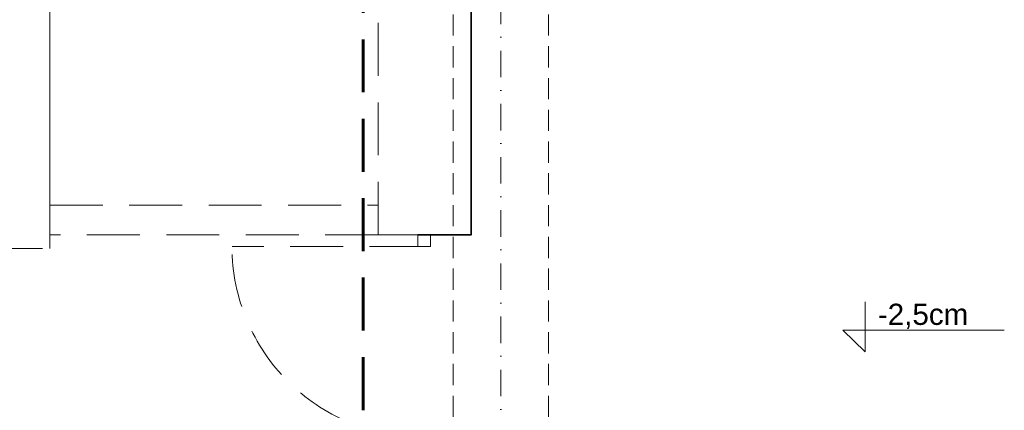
# Model space of a CAD drawing. Header units: millimetres. Extents: x -96593 to 66336, y -23969 to 7139.
# Tile 56 of 256: x -90652 to -90187, y -5721 to -5537. Entities that reach past the tile are written whole.
import ezdxf

# ---------------------------------------------------------------- set-up
doc = ezdxf.new("R2010")
doc.units = ezdxf.units.MM
for name, pattern in [('DASHDOT', [1, 0.5, -0.25, 0, -0.25]), ('DASHED', [0.75, 0.5, -0.25]), ('DASHEDX2', [1.5, 1, -0.5])]:
    doc.linetypes.add(name, pattern=pattern)
for name, color, linetype, lineweight in [('!MARIUSZ', 220, 'Continuous', 35), ('BA_txc', 1, 'Continuous', 18), ('mm_punktwstawienia', 1, 'Continuous', 50), ('PG_OSIE', 1, 'DASHDOT', 18), ('PG_PODCIĄGI', 1, 'DASHED', 18), ('PG_PRZERYWANE_ŚREDNIE', 1, 'DASHEDX2', 18), ('PG_ŚCIANY_SŁUPY', 4, 'Continuous', 35)]:
    doc.layers.add(name, color=color, linetype=linetype, lineweight=lineweight)
doc.styles.get("Standard").update_dxf_attribs({"font": 'arial.ttf'})

# ---------------------------------------------------------------- blocks, each defined once
blk = doc.blocks.new('A$C2E197AD3')
at = {"layer": '!MARIUSZ', "color": 252, "linetype": 'DASHED', "lineweight": 0, "ltscale": 50}
for p, q in [((908.09, 1522.5), (889.34, 1522.5)), ((908.09, 1522.5), (914.09, 1522.5)), ((908.09, 1517), (908.09, 1522.5)), ((914.09, 1522.5), (914.09, 1517)), ((914.09, 1517), (908.09, 1517))]:
    blk.add_line(p, q, dxfattribs=at)
at = {"layer": '!MARIUSZ', "color": 252, "linetype": 'DASHED', "lineweight": 0, "ltscale": 50, "extrusion": (0, 0, -1)}
blk.add_line((910.34, 1517), (820.34, 1517), dxfattribs=at)
at = {"layer": '!MARIUSZ', "color": 252, "linetype": 'DASHED', "lineweight": 0, "ltscale": 50}
for points in [[(887.59, 2038.5), (734.84, 2038.5), (734.34, 2161.5), (674.84, 2161.5), (674.84, 2154), (676.84, 2154), (676.84, 2131.5), (705.84, 2131.5), (705.84, 1516), (734.34, 1516), (734.34, 2008.5), (887.34, 2008.5), (887.59, 2038.5)], [(734.34, 2008.5), (734.34, 1536.5), (889.34, 1536.5)], [(889.34, 1522.5), (889.34, 1907.5)]]:
    blk.add_lwpolyline(points, dxfattribs=at)
blk.add_lwpolyline([(734.34, 1536.5), (889.34, 1536.5), (889.34, 1522.5), (734.34, 1522.5)], close=True, dxfattribs=at)
at = {"layer": '!MARIUSZ', "color": 252, "linetype": 'DASHED', "lineweight": 0, "ltscale": 50, "extrusion": (0, 0, -1)}
blk.add_ellipse((910.34, 1517), major_axis=(-63.64, 63.64), ratio=1, start_param=3.926991, end_param=5.497787, dxfattribs=at)
at = {"layer": 'BA_txc', "color": 252}
for p, q in [((1119.37, 1490.89), (1119.37, 1467.15)), ((1119.37, 1467.15), (1108.79, 1477.49)), ((1108.79, 1477.49), (1185.01, 1477.49))]:
    blk.add_line(p, q, dxfattribs=at)
at = {"layer": 'PG_OSIE', "color": 252, "ltscale": 25}
blk.add_lwpolyline([(947.34, 3165.56), (947.34, 314.74)], dxfattribs=at)
at = {"layer": 'PG_PODCIĄGI', "color": 252, "ltscale": 20}
for points in [[(924.84, 2946.5), (924.84, 472.5)], [(969.84, 2946.5), (969.84, 472.5)]]:
    blk.add_lwpolyline(points, dxfattribs=at)
at = {"layer": 'PG_PRZERYWANE_ŚREDNIE', "color": 252, "lineweight": 60, "ltscale": 25}
blk.add_lwpolyline([(869.01, 2987.77), (869.01, 1989.75), (882.25, 1989.75), (882.25, 1387.55)], dxfattribs=at)
at = {"layer": 'PG_ŚCIANY_SŁUPY', "color": 252}
blk.add_lwpolyline([(904.84, 1907.5), (911.34, 1907.5), (933.34, 1907.5), (933.34, 1727.5), (969.84, 1727.5), (969.84, 1687.5), (933.34, 1687.5), (933.34, 1522.5), (908.09, 1522.5)], dxfattribs=at)
at = {"layer": 'BA_txc', "color": 252, "insert": (1125.31, 1489.94), "char_height": 10, "attachment_point": 1}
blk.add_mtext_dynamic_manual_height_columns('-2,5cm', width=650.6795, gutter_width=50, heights=[0], dxfattribs=at)

msp = doc.modelspace()

# ---------------------------------------------------------------- block references
at = {"layer": 'mm_punktwstawienia', "lineweight": 60}
msp.add_blockref('A$C2E197AD3', (-91372.4, -7160.74), dxfattribs=at)

doc.saveas('drawing.dxf')
